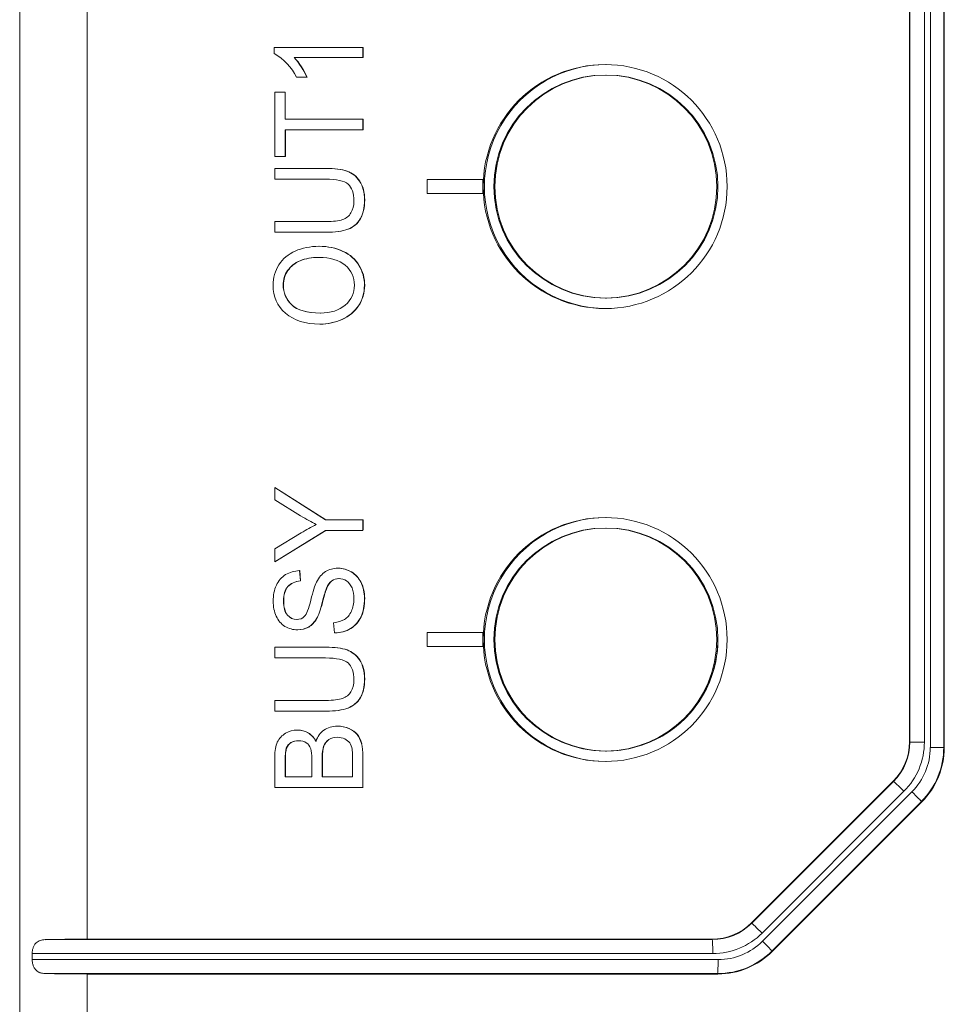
# Model space of a CAD drawing. Header units: millimetres. Extents: x 4 to 836, y 5 to 589.
# Tile 14 of 75: x 490 to 503, y 160 to 174. Entities that reach past the tile are written whole.
import ezdxf

# ---------------------------------------------------------------- set-up
doc = ezdxf.new("R2010")
doc.units = ezdxf.units.MM
doc.layers.add('1', color=7, linetype='Continuous', true_color=0xffffff)

msp = doc.modelspace()

# ---------------------------------------------------------------- linework, layer by layer
at = {"layer": '1', "color": 27, "linetype": 'Continuous', "lineweight": 18}
msp.add_line((489.946, 154.602), (489.946, 202.576), dxfattribs=at)
at = {"layer": '1', "color": 252, "linetype": 'Continuous', "lineweight": 13}
for p, q in [((490.911, 195.889), (490.911, 161.289)), ((502.711, 164.118), (502.711, 193.061)), ((502.918, 193.061), (502.918, 164.118)), ((503.004, 164.04), (503.004, 193.139)), ((503.197, 193.139), (503.197, 164.04)), ((502.704, 164.121), (502.711, 164.118)), ((502.711, 164.118), (502.918, 164.118)), ((503.197, 164.04), (503.004, 164.04)), ((503.197, 164.04), (503.204, 164.037)), ((500.443, 161.517), (502.477, 163.552)), ((502.477, 163.552), (502.47, 163.555)), ((502.626, 163.411), (500.592, 161.375)), ((500.597, 161.26), (502.741, 163.405)), ((502.875, 163.263), (500.732, 161.119)), ((502.883, 163.26), (502.875, 163.263)), ((500.44, 161.524), (500.443, 161.517)), ((490.31, 161.282), (499.878, 161.282)), ((499.878, 161.282), (499.875, 161.289)), ((499.884, 161.082), (490.126, 161.082)), ((500.732, 161.119), (500.735, 161.111)), ((490.126, 160.996), (499.961, 160.996)), ((499.954, 160.796), (490.31, 160.796)), ((490.911, 160.789), (490.911, 154.704)), ((499.957, 160.789), (499.954, 160.796))]:
    msp.add_line(p, q, dxfattribs=at)
at = {"layer": '1', "color": 252, "linetype": 'Continuous', "lineweight": 18}
for p, q in [((502.704, 164.121), (502.704, 193.058)), ((503.204, 193.142), (503.204, 164.037)), ((500.44, 161.524), (502.47, 163.555)), ((502.883, 163.26), (500.735, 161.111)), ((490.911, 161.289), (499.875, 161.289)), ((490.126, 161.082), (490.126, 160.996)), ((499.957, 160.789), (490.911, 160.789))]:
    msp.add_line(p, q, dxfattribs=at)
at = {"layer": '1', "color": 7, "linetype": 'Continuous', "lineweight": 18}
for p, q in [((493.597, 174.084), (493.595, 173.995)), ((494.868, 174.084), (493.597, 174.084)), ((494.868, 174.084), (494.871, 174.084)), ((494.868, 173.941), (494.868, 174.084)), ((494.871, 173.941), (494.871, 174.084)), ((493.88, 173.941), (494.868, 173.941)), ((494.868, 173.941), (494.871, 173.941)), ((493.916, 173.657), (494.063, 173.657)), ((494.063, 173.657), (494.066, 173.657)), ((494.146, 172.904), (494.143, 172.904)), ((493.752, 172.52), (493.751, 172.52)), ((493.755, 172.52), (493.752, 172.52)), ((493.602, 172.35), (493.602, 172.35)), ((496.588, 172.189), (495.789, 172.189)), ((495.789, 172.189), (495.789, 171.989)), ((496.588, 172.189), (496.592, 172.189)), ((496.588, 171.989), (496.588, 172.189)), ((496.592, 171.989), (496.592, 172.189)), ((495.789, 171.989), (496.588, 171.989)), ((496.588, 171.989), (496.592, 171.989)), ((499.958, 172.089), (499.958, 172.089)), ((494.828, 171.626), (494.831, 171.626)), ((494.651, 171.477), (494.654, 171.477)), ((494.24, 171.231), (494.236, 171.231)), ((493.787, 170.883), (493.791, 170.883)), ((494.803, 170.379), (494.806, 170.379)), ((494.251, 170.115), (494.255, 170.115)), ((493.602, 167.771), (493.606, 167.771)), ((494.332, 167.306), (494.335, 167.306)), ((494.332, 167.151), (494.335, 167.151)), ((493.602, 166.702), (493.606, 166.702)), ((494.514, 166.612), (494.51, 166.612)), ((493.959, 166.577), (493.962, 166.577)), ((493.971, 166.429), (493.974, 166.429)), ((494.42, 166.431), (494.424, 166.431)), ((494.84, 166.405), (494.843, 166.405)), ((494.205, 165.893), (494.208, 165.893)), ((494.839, 165.915), (494.843, 165.915)), ((493.929, 165.728), (493.933, 165.728)), ((494.461, 165.683), (494.465, 165.683)), ((496.588, 165.689), (495.789, 165.689)), ((495.789, 165.689), (495.789, 165.489)), ((496.588, 165.689), (496.592, 165.689)), ((496.588, 165.489), (496.588, 165.689)), ((496.592, 165.489), (496.592, 165.689)), ((493.602, 165.478), (493.602, 165.478)), ((495.789, 165.489), (496.588, 165.489)), ((496.588, 165.489), (496.592, 165.489)), ((499.958, 165.589), (499.958, 165.589)), ((494.828, 164.754), (494.832, 164.754)), ((494.651, 164.605), (494.654, 164.605)), ((494.505, 164.346), (494.501, 164.346)), ((493.93, 164.289), (493.926, 164.289)), ((494.079, 164.249), (494.082, 164.249)), ((494.304, 164.06), (494.308, 164.06)), ((494.378, 164.152), (494.381, 164.152))]:
    msp.add_line(p, q, dxfattribs=at)
at = {"layer": '1', "color": 7, "linetype": 'Continuous', "lineweight": 13}
for p, q in [((494.636, 172.31), (494.64, 172.31)), ((494.819, 172.167), (494.822, 172.167)), ((494.581, 171.159), (494.585, 171.159)), ((493.966, 171.024), (493.97, 171.024)), ((494.811, 170.957), (494.815, 170.957)), ((493.846, 170.392), (493.85, 170.392)), ((494.567, 170.182), (494.571, 170.182)), ((494.701, 166.558), (494.704, 166.558)), ((493.79, 166.348), (493.793, 166.348)), ((494.346, 166.326), (494.349, 166.326)), ((494.284, 166.118), (494.287, 166.118)), ((493.784, 165.94), (493.787, 165.94)), ((494.087, 165.768), (494.09, 165.768)), ((494.689, 165.747), (494.692, 165.747)), ((494.636, 165.439), (494.64, 165.439)), ((494.819, 165.295), (494.822, 165.295)), ((494.784, 164.226), (494.788, 164.226)), ((493.835, 164.11), (493.839, 164.11)), ((494.847, 164.098), (494.85, 164.098)), ((493.769, 164.03), (493.773, 164.03))]:
    msp.add_line(p, q, dxfattribs=at)
at = {"layer": '1', "color": 30, "linetype": 'Continuous', "lineweight": 18}
for p, q in [((498.344, 170.489), (498.358, 170.489)), ((498.344, 163.989), (498.358, 163.989))]:
    msp.add_line(p, q, dxfattribs=at)
at = {"layer": '1', "color": 7, "linetype": 'Continuous', "lineweight": 18}
for centre, major_axis, ratio, start_param, end_param in [((493.196, 173.295), (0, 0.807), 0.999391, 5.177373, 5.764297), ((493.155, 173.275), (0, -0.985), 0.999391, 1.968996, 2.31394), ((493.159, 173.275), (0, -0.985), 0.999391, 1.968996, 2.31394), ((498.358, 165.589), (1.6, 0), 1, 3.141592, 6.283185)]:
    msp.add_ellipse(centre, major_axis=major_axis, ratio=ratio, start_param=start_param, end_param=end_param, dxfattribs=at)
at = {"layer": '1', "color": 252, "linetype": 'Continuous', "lineweight": 18}
for centre, major_axis, ratio, start_param, end_param in [((498.358, 172.089), (0, 1.75), 0.999391, 0, 3.141593), ((498.358, 165.589), (0, 1.75), 0.999391, 0, 3.141593), ((501.905, 164.121), (0, 0.8), 0.999286, 3.926938, 4.712389), ((502.102, 164.038), (1.064, -0.288), 0.998004, 5.763612, 6.547339), ((499.875, 162.09), (0.243, 0.763), 0.998763, 3.449221, 4.234776), ((490.946, 161.254), (1, -0.001), 0.034921, 1.605746, 2.260398), ((499.956, 161.89), (0.779, -0.779), 0.998277, 5.498129, 6.28297), ((490.946, 160.824), (1, 0.001), 0.034921, 4.022787, 4.67744)]:
    msp.add_ellipse(centre, major_axis=major_axis, ratio=ratio, start_param=start_param, end_param=end_param, dxfattribs=at)
for centre in [(498.341, 172.089), (498.341, 165.589)]:
    msp.add_ellipse(centre, major_axis=(0, -1.75), ratio=0.999391, dxfattribs=at)
at = {"layer": '1', "color": 30, "linetype": 'Continuous', "lineweight": 18}
for centre in [(498.344, 172.089), (498.344, 165.589)]:
    msp.add_ellipse(centre, major_axis=(0, 1.6), ratio=0.999391, dxfattribs=at)
at = {"layer": '1', "color": 7, "linetype": 'Continuous', "lineweight": 18}
for centre in [(498.358, 172.089), (498.358, 165.589)]:
    msp.add_ellipse(centre, major_axis=(1.6, 0), ratio=1, dxfattribs=at)
at = {"layer": '1', "color": 252, "linetype": 'Continuous', "lineweight": 13}
for centre, major_axis, ratio, start_param, end_param in [((501.912, 164.118), (0.065, -0.797), 0.999224, 0.703742, 1.489192), ((501.919, 164.118), (0, 1), 0.999286, 3.926938, 4.712389), ((502.102, 164.041), (0.87, -0.236), 0.998004, 5.763612, 6.547339), ((502.095, 164.041), (1.066, -0.277), 0.998491, 5.752806, 6.536534), ((502.619, 163.411), (0.141, -0.141), 0.024678, 1.546109, 3.106675), ((502.734, 163.405), (-0.141, 0.141), 0.024678, 3.17651, 4.687701), ((499.878, 162.083), (0.2, 0.775), 0.998415, 3.393773, 4.179328), ((500.585, 161.375), (0.141, -0.141), 0.024678, 1.546109, 3.106675), ((499.885, 162.083), (0.303, 0.954), 0.998763, 3.449221, 4.234776), ((499.877, 161.082), (0, -0.2), 0.034899, 1.570796, 3.106665), ((499.96, 161.897), (0.638, -0.637), 0.998277, 5.498129, 6.28297), ((500.59, 161.26), (-0.141, 0.141), 0.024678, 3.17651, 4.687701), ((499.953, 161.897), (0.806, -0.751), 0.998678, 5.463523, 6.248363), ((499.954, 160.996), (0, 0.2), 0.034899, 3.176521, 4.712389)]:
    msp.add_ellipse(centre, major_axis=major_axis, ratio=ratio, start_param=start_param, end_param=end_param, dxfattribs=at)
at = {"layer": '1', "color": 7, "linetype": 'Continuous', "lineweight": 18}
for points, knots in [([(493.799, 173.058), (493.769, 173.058), (493.752, 173.058), (493.752, 173.058), (493.752, 173.058), (493.752, 173.444), (493.752, 173.444), (493.752, 173.444), (493.602, 173.444), (493.602, 173.444)], [0, 0, 0, 0, 0.058796, 0.058796, 0.058796, 0.529398, 0.529398, 0.529398, 1, 1, 1, 1]), ([(493.602, 173.444), (493.602, 173.444), (493.602, 172.52), (493.602, 172.52), (493.602, 172.52), (493.751, 172.52), (493.752, 172.52)], [0, 0, 0, 0, 0.500084, 0.500084, 0.500084, 1, 1, 1, 1]), ([(494.871, 172.904), (494.871, 172.904), (494.871, 173.058), (494.871, 173.058), (494.871, 173.058), (494.017, 173.058), (493.803, 173.058)], [0, 0, 0, 0, 0.533316, 0.533316, 0.533316, 1, 1, 1, 1]), ([(493.755, 172.52), (493.755, 172.52), (493.755, 172.52), (493.755, 172.52), (493.755, 172.52), (493.755, 172.904), (493.755, 172.904)], [0, 0, 0, 0, 0.000987, 0.000987, 0.000987, 1, 1, 1, 1]), ([(494.636, 172.31), (494.562, 172.337), (494.46, 172.35), (494.333, 172.35), (494.333, 172.35), (493.602, 172.35), (493.602, 172.35), (493.602, 172.35), (493.602, 172.196), (493.602, 172.196)], [0, 0, 0, 0, 0.333333, 0.333333, 0.333333, 0.666667, 0.666667, 0.666667, 1, 1, 1, 1]), ([(494.64, 172.31), (494.565, 172.337), (494.464, 172.35), (494.337, 172.35), (494.337, 172.35), (493.606, 172.35), (493.606, 172.35), (493.606, 172.35), (493.606, 172.196), (493.606, 172.196)], [0, 0, 0, 0, 0.333333, 0.333333, 0.333333, 0.666667, 0.666667, 0.666667, 1, 1, 1, 1]), ([(493.602, 172.196), (493.602, 172.196), (494.333, 172.196), (494.333, 172.196), (494.491, 172.196), (494.599, 172.171), (494.654, 172.123)], [0, 0, 0, 0, 0.5, 0.5, 0.5, 1, 1, 1, 1]), ([(494.654, 172.123), (494.71, 172.075), (494.738, 171.994), (494.738, 171.88), (494.738, 171.814), (494.724, 171.758), (494.696, 171.712)], [0, 0, 0, 0, 0.5, 0.5, 0.5, 1, 1, 1, 1]), ([(494.828, 171.626), (494.869, 171.695), (494.889, 171.785), (494.889, 171.894), (494.889, 172.007), (494.866, 172.097), (494.819, 172.167)], [0, 0, 0, 0, 0.5, 0.5, 0.5, 1, 1, 1, 1]), ([(494.831, 171.626), (494.872, 171.695), (494.893, 171.785), (494.893, 171.894), (494.893, 172.007), (494.869, 172.097), (494.822, 172.167)], [0, 0, 0, 0, 0.5, 0.5, 0.5, 1, 1, 1, 1]), ([(493.602, 171.587), (493.602, 171.587), (493.602, 171.433), (493.602, 171.433), (493.602, 171.433), (493.718, 171.433), (493.858, 171.433)], [0, 0, 0, 0, 0.714776, 0.714776, 0.714776, 1, 1, 1, 1]), ([(493.862, 171.433), (494.073, 171.433), (494.337, 171.433), (494.337, 171.433), (494.471, 171.433), (494.577, 171.447), (494.654, 171.477)], [0, 0, 0, 0, 0.375457, 0.375457, 0.375457, 1, 1, 1, 1]), ([(493.897, 171.163), (493.997, 171.208), (494.11, 171.231), (494.237, 171.231), (494.365, 171.231), (494.48, 171.207), (494.581, 171.159)], [0, 0, 0, 0, 0.5, 0.5, 0.5, 1, 1, 1, 1]), ([(493.758, 170.271), (493.639, 170.375), (493.58, 170.509), (493.58, 170.674), (493.58, 170.782), (493.608, 170.879), (493.663, 170.965)], [0, 0, 0, 0, 0.5, 0.5, 0.5, 1, 1, 1, 1]), ([(494.613, 170.959), (494.524, 171.034), (494.399, 171.072), (494.236, 171.072), (494.133, 171.072), (494.043, 171.056), (493.966, 171.024)], [0, 0, 0, 0, 0.5, 0.5, 0.5, 1, 1, 1, 1]), ([(493.787, 170.883), (493.745, 170.821), (493.724, 170.752), (493.724, 170.675), (493.724, 170.565), (493.765, 170.471), (493.846, 170.392)], [0, 0, 0, 0, 0.5, 0.5, 0.5, 1, 1, 1, 1]), ([(493.791, 170.883), (493.749, 170.821), (493.727, 170.752), (493.727, 170.675), (493.727, 170.565), (493.768, 170.471), (493.85, 170.392)], [0, 0, 0, 0, 0.5, 0.5, 0.5, 1, 1, 1, 1]), ([(494.614, 170.388), (494.702, 170.463), (494.746, 170.558), (494.746, 170.672), (494.746, 170.789), (494.702, 170.884), (494.613, 170.959)], [0, 0, 0, 0, 0.5, 0.5, 0.5, 1, 1, 1, 1]), ([(494.811, 170.957), (494.863, 170.869), (494.889, 170.774), (494.889, 170.673), (494.889, 170.563), (494.861, 170.465), (494.803, 170.379)], [0, 0, 0, 0, 0.5, 0.5, 0.5, 1, 1, 1, 1]), ([(494.815, 170.957), (494.867, 170.869), (494.893, 170.774), (494.893, 170.673), (494.893, 170.563), (494.864, 170.465), (494.806, 170.379)], [0, 0, 0, 0, 0.5, 0.5, 0.5, 1, 1, 1, 1]), ([(494.198, 167.238), (494.132, 167.273), (494.057, 167.316), (493.974, 167.365), (493.974, 167.365), (493.602, 167.592), (493.602, 167.592)], [0, 0, 0, 0, 0.5, 0.5, 0.5, 1, 1, 1, 1]), ([(494.868, 167.306), (494.87, 167.306), (494.871, 167.306), (494.871, 167.306), (494.871, 167.306), (494.871, 167.2), (494.871, 167.164)], [0, 0, 0, 0, 0.056556, 0.056556, 0.056556, 1, 1, 1, 1]), ([(493.602, 166.89), (493.602, 166.89), (493.984, 167.12), (493.984, 167.12), (494.055, 167.162), (494.126, 167.201), (494.198, 167.238)], [0, 0, 0, 0, 0.5, 0.5, 0.5, 1, 1, 1, 1]), ([(494.33, 166.563), (494.383, 166.596), (494.443, 166.612), (494.578, 166.612), (494.641, 166.594), (494.701, 166.558)], [0, 0, 0, 0, 0.5, 0.5, 1, 1, 1, 1]), ([(494.633, 166.43), (494.599, 166.452), (494.563, 166.463), (494.484, 166.463), (494.45, 166.452), (494.42, 166.431)], [0, 0, 0, 0, 0.5, 0.5, 1, 1, 1, 1]), ([(493.624, 165.924), (493.595, 165.988), (493.581, 166.06), (493.581, 166.138), (493.581, 166.225), (493.596, 166.301), (493.626, 166.367)], [0, 0, 0, 0, 0.5, 0.5, 0.5, 1, 1, 1, 1]), ([(493.79, 166.348), (493.749, 166.302), (493.728, 166.234), (493.728, 166.145), (493.728, 166.051), (493.747, 165.983), (493.784, 165.94)], [0, 0, 0, 0, 0.5, 0.5, 0.5, 1, 1, 1, 1]), ([(493.793, 166.348), (493.752, 166.302), (493.732, 166.234), (493.732, 166.145), (493.732, 166.051), (493.75, 165.983), (493.787, 165.94)], [0, 0, 0, 0, 0.5, 0.5, 0.5, 1, 1, 1, 1]), ([(494.603, 165.877), (494.644, 165.902), (494.677, 165.941), (494.727, 166.047), (494.739, 166.107), (494.739, 166.173), (494.739, 166.232), (494.73, 166.284), (494.711, 166.329)], [0, 0, 0, 0, 0.333333, 0.333333, 0.666667, 0.666667, 0.666667, 1, 1, 1, 1]), ([(494.84, 166.405), (494.873, 166.339), (494.889, 166.264), (494.889, 166.181), (494.889, 166.075), (494.873, 165.986), (494.839, 165.915)], [0, 0, 0, 0, 0.5, 0.5, 0.5, 1, 1, 1, 1]), ([(494.843, 166.405), (494.876, 166.339), (494.893, 166.264), (494.893, 166.181), (494.893, 166.075), (494.876, 165.986), (494.843, 165.915)], [0, 0, 0, 0, 0.5, 0.5, 0.5, 1, 1, 1, 1]), ([(493.784, 165.94), (493.821, 165.898), (493.866, 165.876), (493.918, 165.876), (493.964, 165.876), (494.001, 165.892), (494.03, 165.922)], [0, 0, 0, 0, 0.5, 0.5, 0.5, 1, 1, 1, 1]), ([(493.787, 165.94), (493.825, 165.898), (493.869, 165.876), (493.923, 165.876), (493.923, 165.876), (493.924, 165.876)], [0, 0, 0, 0, 0.980243, 0.980243, 1, 1, 1, 1]), ([(494.087, 165.768), (494.04, 165.741), (493.988, 165.728), (493.929, 165.728), (493.866, 165.728), (493.806, 165.744), (493.75, 165.778)], [0, 0, 0, 0, 0.5, 0.5, 0.5, 1, 1, 1, 1]), ([(494.09, 165.768), (494.044, 165.741), (493.991, 165.728), (493.932, 165.728), (493.932, 165.728), (493.932, 165.728)], [0, 0, 0, 0, 0.993572, 0.993572, 1, 1, 1, 1]), ([(494.636, 165.439), (494.562, 165.465), (494.461, 165.478), (494.334, 165.478), (494.334, 165.478), (493.602, 165.478), (493.602, 165.478), (493.602, 165.478), (493.602, 165.324), (493.602, 165.324)], [0, 0, 0, 0, 0.333333, 0.333333, 0.333333, 0.666667, 0.666667, 0.666667, 1, 1, 1, 1]), ([(494.64, 165.439), (494.565, 165.465), (494.464, 165.478), (494.337, 165.478), (494.337, 165.478), (493.606, 165.478), (493.606, 165.478), (493.606, 165.478), (493.606, 165.324), (493.606, 165.324)], [0, 0, 0, 0, 0.333333, 0.333333, 0.333333, 0.666667, 0.666667, 0.666667, 1, 1, 1, 1]), ([(493.602, 165.324), (493.602, 165.324), (494.333, 165.324), (494.333, 165.324), (494.492, 165.324), (494.599, 165.3), (494.654, 165.252)], [0, 0, 0, 0, 0.5, 0.5, 0.5, 1, 1, 1, 1]), ([(494.654, 165.252), (494.711, 165.203), (494.739, 165.122), (494.739, 165.009), (494.739, 164.942), (494.724, 164.886), (494.696, 164.84)], [0, 0, 0, 0, 0.5, 0.5, 0.5, 1, 1, 1, 1]), ([(494.828, 164.754), (494.869, 164.823), (494.889, 164.913), (494.889, 165.022), (494.889, 165.135), (494.866, 165.226), (494.819, 165.295)], [0, 0, 0, 0, 0.5, 0.5, 0.5, 1, 1, 1, 1]), ([(494.832, 164.754), (494.873, 164.823), (494.893, 164.913), (494.893, 165.022), (494.893, 165.135), (494.87, 165.226), (494.822, 165.295)], [0, 0, 0, 0, 0.5, 0.5, 0.5, 1, 1, 1, 1]), ([(493.602, 164.715), (493.602, 164.715), (493.602, 164.561), (493.602, 164.561), (493.602, 164.561), (493.719, 164.561), (493.858, 164.561)], [0, 0, 0, 0, 0.714776, 0.714776, 0.714776, 1, 1, 1, 1]), ([(493.862, 164.561), (494.073, 164.561), (494.337, 164.561), (494.337, 164.561), (494.471, 164.561), (494.577, 164.575), (494.654, 164.605)], [0, 0, 0, 0, 0.375457, 0.375457, 0.375457, 1, 1, 1, 1]), ([(494.309, 164.289), (494.363, 164.327), (494.427, 164.346), (494.501, 164.346), (494.56, 164.346), (494.615, 164.334), (494.717, 164.288), (494.756, 164.26), (494.784, 164.226)], [0, 0, 0, 0, 0.333333, 0.333333, 0.333333, 0.666667, 0.666667, 1, 1, 1, 1]), ([(494.504, 164.346), (494.504, 164.346), (494.504, 164.346), (494.564, 164.346), (494.619, 164.334), (494.721, 164.288), (494.76, 164.26), (494.788, 164.226)], [0, 0, 0, 0, 0.00106, 0.00106, 0.50053, 0.50053, 1, 1, 1, 1]), ([(493.759, 164.244), (493.812, 164.274), (493.868, 164.289), (493.926, 164.289), (493.98, 164.289), (494.031, 164.276), (494.079, 164.249)], [0, 0, 0, 0, 0.5, 0.5, 0.5, 1, 1, 1, 1]), ([(494.608, 164.163), (494.577, 164.178), (494.541, 164.186), (494.501, 164.186), (494.454, 164.186), (494.413, 164.175), (494.378, 164.152)], [0, 0, 0, 0, 0.5, 0.5, 0.5, 1, 1, 1, 1]), ([(494.868, 163.465), (494.868, 163.465), (493.602, 163.465), (493.602, 163.465), (493.602, 163.465), (493.602, 163.903), (493.602, 163.903), (493.602, 163.992), (493.615, 164.063), (493.64, 164.117)], [0, 0, 0, 0, 0.333333, 0.333333, 0.333333, 0.666667, 0.666667, 0.666667, 1, 1, 1, 1]), ([(494.056, 164.107), (494.027, 164.127), (493.99, 164.137), (493.946, 164.137), (493.904, 164.137), (493.867, 164.128), (493.835, 164.11)], [0, 0, 0, 0, 0.5, 0.5, 0.5, 1, 1, 1, 1]), ([(494.304, 164.06), (494.291, 164.02), (494.283, 163.963), (494.283, 163.889), (494.283, 163.889), (494.283, 163.619), (494.283, 163.619), (494.283, 163.619), (494.718, 163.619), (494.718, 163.619)], [0, 0, 0, 0, 0.333333, 0.333333, 0.333333, 0.666667, 0.666667, 0.666667, 1, 1, 1, 1]), ([(494.308, 164.06), (494.294, 164.02), (494.287, 163.963), (494.287, 163.889), (494.287, 163.889), (494.287, 163.619), (494.287, 163.619), (494.287, 163.619), (494.289, 163.619), (494.292, 163.619)], [0, 0, 0, 0, 0.484859, 0.484859, 0.484859, 0.969719, 0.969719, 0.969719, 1, 1, 1, 1]), ([(494.847, 164.098), (494.861, 164.047), (494.868, 163.984), (494.868, 163.91), (494.868, 163.91), (494.868, 163.465), (494.868, 163.465)], [0, 0, 0, 0, 0.5, 0.5, 0.5, 1, 1, 1, 1]), ([(493.773, 164.03), (493.761, 163.995), (493.755, 163.936), (493.755, 163.852), (493.755, 163.852), (493.755, 163.619), (493.755, 163.619), (493.755, 163.619), (493.757, 163.619), (493.759, 163.619)], [0, 0, 0, 0, 0.48486, 0.48486, 0.48486, 0.96972, 0.96972, 0.96972, 1, 1, 1, 1]), ([(494.134, 163.619), (494.134, 163.619), (494.134, 163.872), (494.134, 163.872), (494.134, 163.94), (494.129, 163.989), (494.119, 164.019)], [0, 0, 0, 0, 0.5, 0.5, 0.5, 1, 1, 1, 1]), ([(494.718, 163.619), (494.718, 163.619), (494.718, 163.91), (494.718, 163.91), (494.718, 163.96), (494.716, 163.995), (494.713, 164.015)], [0, 0, 0, 0, 0.5, 0.5, 0.5, 1, 1, 1, 1])]:
    msp.add_open_spline(points, degree=3, knots=knots, dxfattribs=at)
at = {"layer": '1', "color": 7, "linetype": 'Continuous', "lineweight": 13}
for points, knots in [([(494.868, 172.904), (494.868, 172.904), (494.868, 173.058), (494.868, 173.058), (494.868, 173.058), (494.013, 173.058), (493.799, 173.058)], [0, 0, 0, 0, 0.533316, 0.533316, 0.533316, 1, 1, 1, 1]), ([(493.752, 172.52), (493.752, 172.52), (493.752, 172.52), (493.752, 172.52), (493.752, 172.52), (493.752, 172.904), (493.752, 172.904), (493.752, 172.904), (493.929, 172.904), (494.143, 172.904)], [0, 0, 0, 0, 0.000705, 0.000705, 0.000705, 0.715061, 0.715061, 0.715061, 1, 1, 1, 1]), ([(494.575, 171.615), (494.524, 171.596), (494.443, 171.587), (494.333, 171.587), (494.333, 171.587), (493.603, 171.587), (493.602, 171.587)], [0, 0, 0, 0, 0.500113, 0.500113, 0.500113, 1, 1, 1, 1]), ([(493.858, 171.433), (494.069, 171.433), (494.333, 171.433), (494.333, 171.433), (494.468, 171.433), (494.573, 171.447), (494.651, 171.477)], [0, 0, 0, 0, 0.375457, 0.375457, 0.375457, 1, 1, 1, 1]), ([(494.6, 167.306), (494.734, 167.306), (494.868, 167.306), (494.868, 167.306), (494.868, 167.306), (494.868, 167.2), (494.868, 167.164)], [0, 0, 0, 0, 0.376661, 0.376661, 0.376661, 1, 1, 1, 1]), ([(494.576, 164.743), (494.524, 164.725), (494.443, 164.715), (494.333, 164.715), (494.333, 164.715), (493.603, 164.715), (493.602, 164.715)], [0, 0, 0, 0, 0.500113, 0.500113, 0.500113, 1, 1, 1, 1]), ([(493.858, 164.561), (494.069, 164.561), (494.334, 164.561), (494.334, 164.561), (494.468, 164.561), (494.573, 164.575), (494.651, 164.605)], [0, 0, 0, 0, 0.375457, 0.375457, 0.375457, 1, 1, 1, 1]), ([(493.769, 164.03), (493.758, 163.995), (493.752, 163.936), (493.752, 163.852), (493.752, 163.852), (493.752, 163.619), (493.752, 163.619), (493.752, 163.619), (493.753, 163.619), (493.756, 163.619)], [0, 0, 0, 0, 0.48486, 0.48486, 0.48486, 0.96972, 0.96972, 0.96972, 1, 1, 1, 1])]:
    msp.add_open_spline(points, degree=3, knots=knots, dxfattribs=at)
at = {"layer": '1', "color": 7, "linetype": 'Continuous', "lineweight": 18}
for points, degree in [([(494.143, 172.904), (494.464, 172.904), (494.868, 172.904), (494.868, 172.904)], 3), ([(494.868, 172.916), (494.871, 172.916)], 1), ([(494.871, 172.904), (494.868, 172.904)], 1), ([(494.819, 172.167), (494.772, 172.236), (494.711, 172.284), (494.636, 172.31)], 3), ([(494.822, 172.167), (494.775, 172.236), (494.715, 172.284), (494.64, 172.31)], 3), ([(494.696, 171.712), (494.668, 171.666), (494.628, 171.634), (494.575, 171.615)], 3), ([(494.651, 171.477), (494.728, 171.507), (494.787, 171.556), (494.828, 171.626)], 3), ([(494.654, 171.477), (494.732, 171.507), (494.791, 171.556), (494.831, 171.626)], 3), ([(493.663, 170.965), (493.719, 171.052), (493.797, 171.118), (493.897, 171.163)], 3), ([(494.242, 171.231), (494.369, 171.231), (494.484, 171.207), (494.585, 171.159)], 3), ([(494.581, 171.159), (494.682, 171.112), (494.759, 171.044), (494.811, 170.957)], 3), ([(494.585, 171.159), (494.686, 171.112), (494.763, 171.044), (494.815, 170.957)], 3), ([(493.966, 171.024), (493.889, 170.992), (493.83, 170.945), (493.787, 170.883)], 3), ([(493.97, 171.024), (493.893, 170.992), (493.833, 170.945), (493.791, 170.883)], 3), ([(494.239, 171.072), (494.136, 171.072), (494.046, 171.056), (493.97, 171.024)], 3), ([(494.251, 170.115), (494.041, 170.115), (493.877, 170.167), (493.758, 170.271)], 3), ([(493.846, 170.392), (493.927, 170.314), (494.064, 170.274), (494.254, 170.274)], 3), ([(493.85, 170.392), (493.931, 170.314), (494.067, 170.274), (494.257, 170.274)], 3), ([(494.254, 170.274), (494.407, 170.274), (494.527, 170.312), (494.614, 170.388)], 3), ([(494.803, 170.379), (494.745, 170.292), (494.667, 170.227), (494.567, 170.182)], 3), ([(494.806, 170.379), (494.749, 170.292), (494.67, 170.227), (494.571, 170.182)], 3), ([(494.567, 170.182), (494.468, 170.137), (494.362, 170.115), (494.251, 170.115)], 3), ([(494.571, 170.182), (494.471, 170.137), (494.366, 170.115), (494.255, 170.115)], 3), ([(493.602, 167.771), (493.602, 167.771), (494.332, 167.306), (494.332, 167.306)], 3), ([(493.602, 167.592), (493.602, 167.592), (493.602, 167.771), (493.602, 167.771)], 3), ([(493.606, 167.771), (493.606, 167.771), (494.335, 167.306), (494.335, 167.306)], 3), ([(494.332, 167.306), (494.332, 167.306), (494.466, 167.306), (494.6, 167.306)], 3), ([(494.332, 167.151), (494.332, 167.151), (493.602, 166.702), (493.602, 166.702)], 3), ([(494.335, 167.151), (494.335, 167.151), (493.606, 166.702), (493.606, 166.702)], 3), ([(494.868, 167.151), (494.868, 167.151), (494.332, 167.151), (494.332, 167.151)], 3), ([(494.868, 167.164), (494.871, 167.164)], 1), ([(494.868, 167.164), (494.868, 167.156), (494.868, 167.151), (494.868, 167.151)], 3), ([(493.602, 166.702), (493.602, 166.702), (493.602, 166.89), (493.602, 166.89)], 3), ([(494.515, 166.612), (494.582, 166.611), (494.645, 166.594), (494.704, 166.558)], 3), ([(493.626, 166.367), (493.656, 166.433), (493.701, 166.484), (493.759, 166.52)], 3), ([(493.759, 166.52), (493.818, 166.555), (493.885, 166.574), (493.959, 166.577)], 3), ([(493.959, 166.577), (493.959, 166.577), (493.971, 166.429), (493.971, 166.429)], 3), ([(493.962, 166.577), (493.962, 166.577), (493.974, 166.429), (493.974, 166.429)], 3), ([(494.201, 166.413), (494.236, 166.481), (494.279, 166.531), (494.33, 166.563)], 3), ([(494.527, 166.463), (494.487, 166.463), (494.453, 166.452), (494.424, 166.431)], 3), ([(494.701, 166.558), (494.76, 166.523), (494.807, 166.472), (494.84, 166.405)], 3), ([(494.704, 166.558), (494.764, 166.523), (494.81, 166.472), (494.843, 166.405)], 3), ([(493.971, 166.429), (493.891, 166.421), (493.83, 166.394), (493.79, 166.348)], 3), ([(493.974, 166.429), (493.895, 166.421), (493.834, 166.394), (493.793, 166.348)], 3), ([(494.121, 166.154), (494.151, 166.28), (494.178, 166.366), (494.201, 166.413)], 3), ([(494.346, 166.326), (494.332, 166.295), (494.312, 166.226), (494.284, 166.118)], 3), ([(494.349, 166.326), (494.336, 166.295), (494.315, 166.226), (494.287, 166.118)], 3), ([(494.42, 166.431), (494.39, 166.41), (494.366, 166.375), (494.346, 166.326)], 3), ([(494.424, 166.431), (494.394, 166.41), (494.369, 166.375), (494.349, 166.326)], 3), ([(494.711, 166.329), (494.692, 166.374), (494.666, 166.408), (494.633, 166.43)], 3), ([(494.03, 165.922), (494.06, 165.951), (494.09, 166.029), (494.121, 166.154)], 3), ([(494.284, 166.118), (494.256, 166.011), (494.23, 165.936), (494.205, 165.893)], 3), ([(494.287, 166.118), (494.259, 166.011), (494.233, 165.936), (494.208, 165.893)], 3), ([(493.75, 165.778), (493.695, 165.811), (493.653, 165.86), (493.624, 165.924)], 3), ([(494.205, 165.893), (494.173, 165.837), (494.134, 165.796), (494.087, 165.768)], 3), ([(494.208, 165.893), (494.177, 165.837), (494.137, 165.796), (494.09, 165.768)], 3), ([(494.447, 165.829), (494.511, 165.835), (494.563, 165.852), (494.603, 165.877)], 3), ([(494.839, 165.915), (494.806, 165.844), (494.756, 165.788), (494.689, 165.747)], 3), ([(494.843, 165.915), (494.809, 165.844), (494.759, 165.788), (494.692, 165.747)], 3), ([(494.461, 165.683), (494.461, 165.683), (494.447, 165.829), (494.447, 165.829)], 3), ([(494.689, 165.747), (494.622, 165.706), (494.546, 165.685), (494.461, 165.683)], 3), ([(494.692, 165.747), (494.625, 165.706), (494.549, 165.685), (494.465, 165.683)], 3), ([(494.819, 165.295), (494.772, 165.364), (494.711, 165.412), (494.636, 165.439)], 3), ([(494.822, 165.295), (494.776, 165.364), (494.715, 165.412), (494.64, 165.439)], 3), ([(494.696, 164.84), (494.668, 164.795), (494.628, 164.762), (494.576, 164.743)], 3), ([(494.651, 164.605), (494.728, 164.635), (494.787, 164.685), (494.828, 164.754)], 3), ([(494.654, 164.605), (494.732, 164.635), (494.791, 164.685), (494.832, 164.754)], 3), ([(493.64, 164.117), (493.666, 164.171), (493.706, 164.213), (493.759, 164.244)], 3), ([(493.931, 164.289), (493.984, 164.289), (494.035, 164.276), (494.082, 164.249)], 3), ([(494.079, 164.249), (494.126, 164.222), (494.165, 164.181), (494.195, 164.126)], 3), ([(494.082, 164.249), (494.13, 164.222), (494.169, 164.181), (494.198, 164.126)], 3), ([(494.195, 164.126), (494.217, 164.197), (494.255, 164.251), (494.309, 164.289)], 3), ([(494.784, 164.226), (494.812, 164.192), (494.832, 164.149), (494.847, 164.098)], 3), ([(494.788, 164.226), (494.815, 164.192), (494.836, 164.149), (494.85, 164.098)], 3), ([(493.835, 164.11), (493.803, 164.091), (493.781, 164.064), (493.769, 164.03)], 3), ([(493.839, 164.11), (493.806, 164.091), (493.785, 164.064), (493.773, 164.03)], 3), ([(493.948, 164.137), (493.907, 164.137), (493.87, 164.128), (493.839, 164.11)], 3), ([(494.119, 164.019), (494.107, 164.058), (494.086, 164.088), (494.056, 164.107)], 3), ([(494.378, 164.152), (494.343, 164.13), (494.319, 164.099), (494.304, 164.06)], 3), ([(494.381, 164.152), (494.347, 164.13), (494.322, 164.099), (494.308, 164.06)], 3), ([(494.678, 164.104), (494.662, 164.128), (494.638, 164.147), (494.608, 164.163)], 3), ([(494.713, 164.015), (494.705, 164.05), (494.694, 164.08), (494.678, 164.104)], 3), ([(493.756, 163.619), (493.759, 163.619)], 1), ([(493.756, 163.619), (493.798, 163.619), (494.134, 163.619), (494.134, 163.619)], 3), ([(494.288, 163.619), (494.292, 163.619)], 1), ([(494.868, 163.465), (494.871, 163.465)], 1)]:
    msp.add_open_spline(points, degree=degree, dxfattribs=at)
at = {"layer": '1', "color": 252, "linetype": 'Continuous', "lineweight": 18}
for points, knots in [([(490.126, 161.082), (490.126, 161.098), (490.127, 161.113), (490.131, 161.136), (490.132, 161.143), (490.136, 161.157), (490.139, 161.164), (490.143, 161.178), (490.146, 161.184), (490.152, 161.196), (490.159, 161.207), (490.166, 161.218), (490.174, 161.227), (490.178, 161.232), (490.191, 161.244), (490.2, 161.251), (490.22, 161.262), (490.23, 161.267), (490.263, 161.278), (490.286, 161.281), (490.31, 161.282)], [0, 0, 0, 0, 0.125, 0.125, 0.1875, 0.1875, 0.25, 0.25, 0.3125, 0.3125, 0.375, 0.4375, 0.4375, 0.5, 0.5, 0.625, 0.625, 0.75, 0.75, 1, 1, 1, 1]), ([(490.31, 160.796), (490.286, 160.797), (490.263, 160.8), (490.236, 160.809), (490.231, 160.812), (490.22, 160.816), (490.215, 160.819), (490.2, 160.827), (490.191, 160.834), (490.174, 160.851), (490.166, 160.86), (490.156, 160.877), (490.152, 160.882), (490.146, 160.894), (490.144, 160.901), (490.136, 160.921), (490.132, 160.935), (490.128, 160.957), (490.127, 160.965), (490.126, 160.98), (490.126, 160.988), (490.126, 160.996)], [0, 0, 0, 0, 0.25, 0.25, 0.3125, 0.3125, 0.375, 0.375, 0.5, 0.5, 0.625, 0.625, 0.6875, 0.6875, 0.75, 0.75, 0.875, 0.875, 0.9375, 0.9375, 1, 1, 1, 1])]:
    msp.add_open_spline(points, degree=3, knots=knots, dxfattribs=at)

doc.saveas('drawing.dxf')
